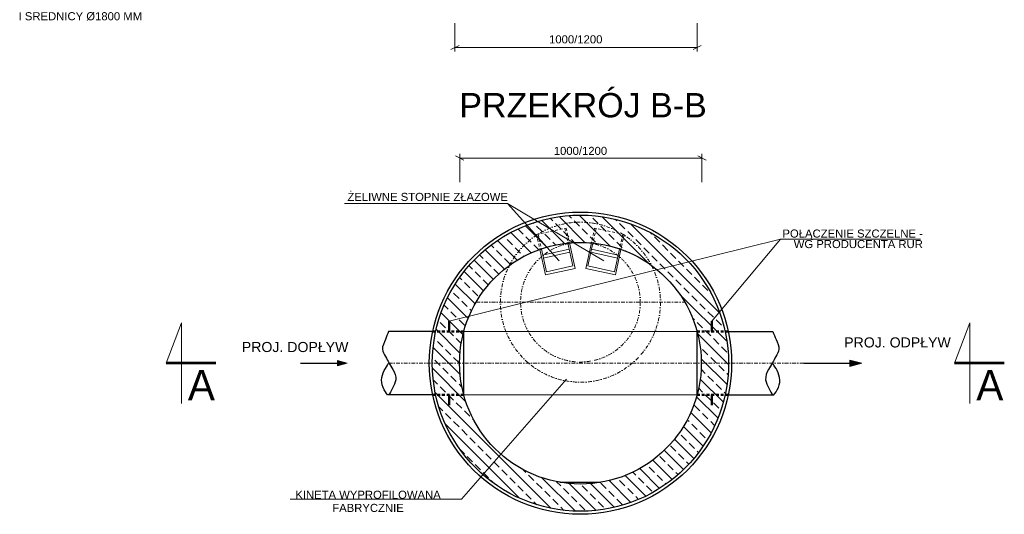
# Model space of a CAD drawing. Header units: millimetres. Extents: x 17183 to 59232, y 4375 to 14942.
# Tile 6 of 12: x 31879 to 36754, y 5239 to 7689. Entities that reach past the tile are written whole.
import ezdxf
from ezdxf.enums import TextEntityAlignment as Align

# ---------------------------------------------------------------- set-up
doc = ezdxf.new("R2010")
doc.units = ezdxf.units.MM
doc.linetypes.add('DGN Style 2', pattern=[23.51279, 14.107674, -9.405116])
doc.linetypes.add('DGN Style 4', pattern=[37.643977, 18.810232, -9.405116, 0.023513, -9.405116])
for name, color, linetype, lineweight in [('A3 poziomo', 7, 'Continuous', 20), ('landscape', 7, 'Continuous', 20), ('Level 11', 7, 'Continuous', 20), ('Level 22', 7, 'Continuous', 20), ('Level 24', 7, 'Continuous', 20), ('Level 50', 7, 'Continuous', 20), ('Level 53', 7, 'Continuous', 20), ('Level 60', 7, 'Continuous', 20), ('opisy', 7, 'Continuous', 13), ('roads_info', 7, 'Continuous', 20), ('schody', 7, 'Continuous', 0), ('współpraca', 7, 'Continuous', 20)]:
    doc.layers.add(name, color=color, linetype=linetype, lineweight=lineweight)
doc.styles.add('Style-Arial', font='arial.ttf')
doc.styles.add('Style-WORKING_1250', font='WORKING_1250.shx')

# ---------------------------------------------------------------- blocks, each defined once
blk = doc.blocks.new('*U15')
at = {"layer": 'Level 50', "color": 7, "linetype": 'Continuous', "lineweight": 53}
blk.add_line((4.92, 0), (-4.92, 0), dxfattribs=at)
at = {"layer": 'Level 50', "color": 7, "linetype": 'Continuous', "lineweight": 13, "extrusion": (0, 0, -1), "flags": 128}
blk.add_lwpolyline([(1.88, 7.98), (1.88, -7.98), (4.92, 0)], dxfattribs=at)
blk = doc.blocks.new('*U12')
at = {"layer": 'Level 53', "linetype": 'Continuous', "lineweight": 13}
blk.add_hatch(color=256, dxfattribs=at).paths.add_polyline_path([(-368, -68), (-628, 0), (-368, 72)])
at = {"layer": 'Level 53', "color": 7, "linetype": 'Continuous', "lineweight": 30}
blk.add_line((631, 0), (-368, 0), dxfattribs=at)
at = {"layer": 'Level 53', "color": 7, "linetype": 'Continuous', "lineweight": 13, "flags": 128}
blk.add_lwpolyline([(-628, 0), (-368, 72), (-368, -68)], close=True, dxfattribs=at)

msp = doc.modelspace()

# ---------------------------------------------------------------- hatches: boundary and pattern name
at = {"layer": 'Level 22', "linetype": 'Continuous', "lineweight": 0}
h = msp.add_hatch(dxfattribs=at)
h.set_pattern_fill('ANSI33', color=0, style=0)
h.set_pattern_definition([(135, (25025.17, 6373.835), (-53.033, -53.033), []), (135, (25025.17, 6426.87), (-53.033, -53.033), [37.5, -18.75])])
edge = h.paths.add_edge_path(flags=16)
edge.add_arc((34655.454, 5987.193), 598.606, 0, 360)
edge = h.paths.add_edge_path()
edge.add_arc((34655.454, 5987.193), 733.606, 180, 360)
edge.add_arc((34655.454, 5987.193), 733.606, 0, 180)

# ---------------------------------------------------------------- linework, layer by layer
at = {"layer": 'A3 poziomo', "color": 0, "linetype": 'Continuous', "lineweight": 13}
for p, q in [((35232.968, 6144.693), (34077.94, 6144.693)), ((35139.23, 5829.693), (34077.94, 5829.693)), ((35232.968, 5829.693), (35045.492, 5829.693))]:
    msp.add_line(p, q, dxfattribs=at)
at = {"layer": 'A3 poziomo', "color": 0, "linetype": 'Continuous', "lineweight": 30}
for p, q in [((34077.94, 5829.693), (34077.94, 6144.693)), ((35232.968, 5829.693), (35232.968, 6144.693))]:
    msp.add_line(p, q, dxfattribs=at)
for points in [[(33705.578, 6144.693), (33700.198, 6131.228), (33694.819, 6117.764), (33689.439, 6104.299), (33683.296, 6088.924), (33673.691, 6072.347), (33674.924, 6056.796), (33675.922, 6044.212), (33684.625, 6031.921), (33690.759, 6019.85), (33695.981, 6009.571), (33701.184, 5999.539), (33706.593, 5989.501), (33712.671, 5978.22), (33720.028, 5968.218), (33726.385, 5956.513), (33735.222, 5940.244), (33742.823, 5921.933), (33740.9, 5905.052), (33739.278, 5890.814), (33732.256, 5876.885), (33725.066, 5862.827), (33718.937, 5850.845), (33712.591, 5835.161), (33705.578, 5829.693), (33699.542, 5824.986), (33690.406, 5844.267), (33684.161, 5854.91), (33674.615, 5871.181), (33669.887, 5887.479), (33670.966, 5903.733), (33672.018, 5919.577), (33675.783, 5937.097), (33684.161, 5951.235), (33691.198, 5963.111), (33698.236, 5974.986), (33705.273, 5986.862)], [(35607.92, 6144.693), (35613.299, 6131.228), (35618.679, 6117.764), (35624.059, 6104.299), (35630.202, 6088.924), (35639.807, 6072.347), (35638.573, 6056.796), (35637.575, 6044.212), (35628.872, 6031.921), (35622.739, 6019.85), (35617.516, 6009.571), (35612.314, 5999.539), (35606.905, 5989.501), (35600.827, 5978.22), (35593.47, 5968.218), (35587.112, 5956.513), (35578.276, 5940.244), (35570.675, 5921.933), (35572.598, 5905.052), (35574.219, 5890.814), (35581.242, 5876.885), (35588.432, 5862.827), (35594.56, 5850.845), (35600.907, 5835.161), (35607.92, 5829.693), (35613.956, 5824.986), (35623.092, 5844.267), (35629.337, 5854.91), (35638.883, 5871.181), (35643.611, 5887.479), (35642.532, 5903.733), (35641.48, 5919.577), (35637.715, 5937.097), (35629.337, 5951.235), (35622.299, 5963.111), (35615.262, 5974.986), (35608.225, 5986.862)]]:
    msp.add_open_spline(points, degree=3, knots=[0, 0, 0, 0, 0.08406414, 0.08406414, 0.08406414, 0.18005621, 0.18005621, 0.18005621, 0.25773893, 0.25773893, 0.25773893, 0.32389321, 0.32389321, 0.32389321, 0.3982396, 0.3982396, 0.3982396, 0.50157212, 0.50157212, 0.50157212, 0.58872302, 0.58872302, 0.58872302, 0.66301229, 0.66301229, 0.66301229, 0.72695146, 0.72695146, 0.72695146, 0.82468899, 0.82468899, 0.82468899, 0.9199671, 0.9199671, 0.9199671, 1, 1, 1, 1], dxfattribs=at)
at = {"layer": 'landscape', "color": 0, "linetype": 'Continuous', "lineweight": 30}
for p, q in [((33923.604, 6144.693), (33705.273, 6144.693)), ((35387.304, 6144.693), (35607.92, 6144.693)), ((33923.604, 5829.693), (33705.273, 5829.693)), ((35387.304, 5829.693), (35607.92, 5829.693)), ((34554.024, 5397.243), (34756.884, 5397.243))]:
    msp.add_line(p, q, dxfattribs=at)
at = {"layer": 'Level 11', "color": 0, "linetype": 'Continuous', "lineweight": 30}
for radius in [748.606, 733.606, 598.606]:
    msp.add_circle((34655.454, 5987.193), radius, dxfattribs=at)
at = {"layer": 'Level 11', "color": 0, "linetype": 'Continuous', "lineweight": 13}
msp.add_arc((34655.454, 5987.193), 748.606, 151.474212, 167.854731, dxfattribs=at)
at = {"layer": 'Level 11', "color": 0, "linetype": 'Continuous', "lineweight": 13, "extrusion": (0, 0, -1)}
msp.add_arc((-34655.454, 5987.193), 748.606, 331.474212, 347.854731, dxfattribs=at)
at = {"layer": 'Level 22', "color": 0, "linetype": 'DGN Style 4', "lineweight": 0}
for p, q in [((34140.027, 6289.407), (35170.881, 6289.407)), ((33705.273, 5987.193), (35901.249, 5987.193))]:
    msp.add_line(p, q, dxfattribs=at)
at = {"layer": 'Level 22', "color": 0, "linetype": 'DGN Style 4', "lineweight": 18}
for radius in [396.392, 296.392]:
    msp.add_circle((34655.454, 6289.407), radius, dxfattribs=at)
at = {"layer": 'Level 24', "color": 0, "linetype": 'Continuous', "lineweight": 50}
for p, q in [((34005.043, 6144.693), (34005.043, 6194.693)), ((35305.864, 6144.693), (35305.864, 6194.693)), ((34005.043, 5829.693), (34005.043, 5779.693)), ((35305.864, 5829.693), (35305.864, 5779.693))]:
    msp.add_line(p, q, dxfattribs=at)
at = {"layer": 'Level 24', "color": 0, "linetype": 'DGN Style 2', "lineweight": 50}
for p, q in [((34077.94, 6144.693), (33923.604, 6144.693)), ((35232.968, 6144.693), (35387.304, 6144.693)), ((34077.94, 5829.693), (33923.604, 5829.693)), ((35232.968, 5829.693), (35387.304, 5829.693))]:
    msp.add_line(p, q, dxfattribs=at)
at = {"layer": 'Level 60', "color": 0, "linetype": 'Continuous', "lineweight": 0}
for p in [(34002.407, 5829.268), (34002.407, 5829.268), (35308.501, 5829.268), (35308.501, 5829.268)]:
    msp.add_point(p, dxfattribs=at)
at = {"layer": 'roads_info', "color": 0, "linetype": 'Continuous', "lineweight": 18}
for p, q in [((34294.466, 6778.752), (33487.598, 6778.752)), ((34294.466, 6778.752), (34549.458, 6494.46)), ((34294.466, 6778.752), (34771.771, 6494.46)), ((34005.043, 6194.693), (35646.609, 6601.813)), ((35305.864, 6194.693), (35646.609, 6601.813)), ((36339.239, 6601.813), (35646.609, 6601.813)), ((34586.376, 5907.69), (34065.772, 5313.549)), ((33217.491, 5313.549), (34065.772, 5313.549))]:
    msp.add_line(p, q, dxfattribs=at)
at = {"layer": 'schody', "color": 0, "linetype": 'DGN Style 2'}
for p, q in [((34438.541, 6624.361), (34585.049, 6656.542)), ((34577.723, 6654.933), (34593.814, 6581.68)), ((34585.049, 6656.542), (34601.139, 6583.289)), ((34725.859, 6656.542), (34709.769, 6583.289)), ((34733.185, 6654.933), (34717.094, 6581.68)), ((34872.367, 6624.361), (34725.859, 6656.542)), ((34438.541, 6624.361), (34454.632, 6551.107)), ((34445.867, 6625.97), (34461.957, 6552.716)), ((34865.041, 6625.97), (34848.951, 6552.716)), ((34872.367, 6624.361), (34856.276, 6551.107))]:
    msp.add_line(p, q, dxfattribs=at)
at = {"layer": 'schody', "color": 0, "linetype": 'Continuous', "lineweight": 13}
for p, q in [((34601.139, 6583.289), (34629.029, 6456.316)), ((34709.769, 6583.289), (34681.878, 6456.316)), ((34454.632, 6551.107), (34482.522, 6424.134)), ((34461.957, 6552.716), (34486.629, 6440.394)), ((34600.156, 6551.926), (34468.299, 6522.963)), ((34603.53, 6536.565), (34471.673, 6507.602)), ((34593.814, 6581.68), (34618.486, 6469.357)), ((34717.094, 6581.68), (34692.422, 6469.357)), ((34707.378, 6536.565), (34839.234, 6507.602)), ((34710.752, 6551.926), (34842.609, 6522.963)), ((34848.951, 6552.716), (34824.278, 6440.394)), ((34856.276, 6551.107), (34828.386, 6424.134)), ((34482.522, 6424.134), (34629.029, 6456.316)), ((34486.629, 6440.394), (34618.486, 6469.357)), ((34828.386, 6424.134), (34681.878, 6456.316)), ((34824.278, 6440.394), (34692.422, 6469.357))]:
    msp.add_line(p, q, dxfattribs=at)
at = {"layer": 'współpraca', "color": 0, "linetype": 'Continuous', "lineweight": 18}
for p, q in [((34034.1, 7671.5), (34034.1, 7531.5)), ((35234.1, 7671.5), (35234.1, 7531.5)), ((34014.1, 7541.5), (34054.1, 7561.5)), ((35254.1, 7561.5), (35214.1, 7541.5)), ((34034.1, 7551.5), (35234.1, 7551.5)), ((34057.414, 6883.633), (34057.414, 7023.633)), ((35257.414, 6883.633), (35257.414, 7023.633)), ((34037.414, 7013.633), (34077.414, 6993.633)), ((34057.414, 7003.633), (35257.414, 7003.633)), ((35277.414, 6993.633), (35237.414, 7013.633))]:
    msp.add_line(p, q, dxfattribs=at)

# ---------------------------------------------------------------- block references
at = {"layer": 'Level 50', "color": 0, "linetype": 'Continuous', "lineweight": 13, "extrusion": (0, 0, -1), "xscale": 25, "yscale": 25, "zscale": 25, "rotation": 180}
for p in [(-32727.027, 5987.193), (-36631.463, 5987.193)]:
    msp.add_blockref('*U15', p, dxfattribs=at)
at = {"layer": 'Level 53', "color": 0, "linetype": 'Continuous', "lineweight": 30, "rotation": 180}
for p, xscale, yscale, zscale in [((33384.935, 5987.407), 0.1825395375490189, 0.1825395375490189, 0.1825395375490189), ((35906.155, 5987.193), 0.2281744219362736, 0.2281744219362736, 0.2281744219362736)]:
    msp.add_blockref('*U12', p, dxfattribs=dict(at, xscale=xscale, yscale=yscale, zscale=zscale))

# ---------------------------------------------------------------- texts
at = {"layer": 'Level 50', "color": 0, "linetype": 'Continuous', "lineweight": 30, "style": 'Style-WORKING_1250'}
for p in [(32711.527, 5878.693), (36615.963, 5878.693)]:
    msp.add_text('A', height=150, dxfattribs=at).set_placement(p, align=Align.MIDDLE_LEFT)
at = {"layer": 'Level 53', "color": 0, "linetype": 'Continuous', "lineweight": 13, "char_height": 49.9995, "attachment_point": 4, "line_spacing_factor": 0.903617, "style": 'Style-Arial'}
for s, insert in [('PROJ. DOPŁYW', (32978.72, 6067.071)), ('PROJ. ODPŁYW', (35961.717, 6089.734))]:
    msp.add_mtext(s, dxfattribs=dict(at, insert=insert))
at = {"layer": 'opisy', "color": 7, "linetype": 'Continuous', "lineweight": 30, "style": 'Style-Arial'}
msp.add_text('PRZEKRÓJ B-B', height=120.52525, dxfattribs=at).set_placement((34668.464, 7265.353), align=Align.MIDDLE_CENTER)
at = {"layer": 'roads_info', "color": 0, "linetype": 'Continuous', "lineweight": 13, "style": 'Style-Arial'}
msp.add_text('ŻELIWNE STOPNIE ZŁAZOWE', height=39.9996, dxfattribs=at).set_placement((33501.465, 6811.032), align=Align.MIDDLE_LEFT)
for s, insert, char_height, attachment_point, line_spacing_factor in [('BETON KLASY C12/15 O GRUBOŚCI 10 CM\\P\\PI ŚREDNICY %%C1800 MM\\P\\P ', (31873.085, 7705.233), 39.9996, 4, 0.779643), ('POŁĄCZENIE SZCZELNE - \\PWG PRODUCENTA RUR ', (36351.175, 6603.105), 39.9996, 6, 0.779643), ('KINETA WYPROFILOWANA \\PFABRYCZNIE', (33603.537, 5302.654), 40.00002, 5, 0.978915)]:
    msp.add_mtext(s, dxfattribs=dict(at, insert=insert, char_height=char_height, attachment_point=attachment_point, line_spacing_factor=line_spacing_factor))
at = {"layer": 'współpraca', "color": 0, "linetype": 'Continuous', "lineweight": 0, "style": 'Style-Arial'}
for p in [(34632.18, 7591.5), (34655.493, 7039.011)]:
    msp.add_text('1000/1200', height=40, dxfattribs=at).set_placement(p, align=Align.MIDDLE_CENTER)

doc.saveas('drawing.dxf')
